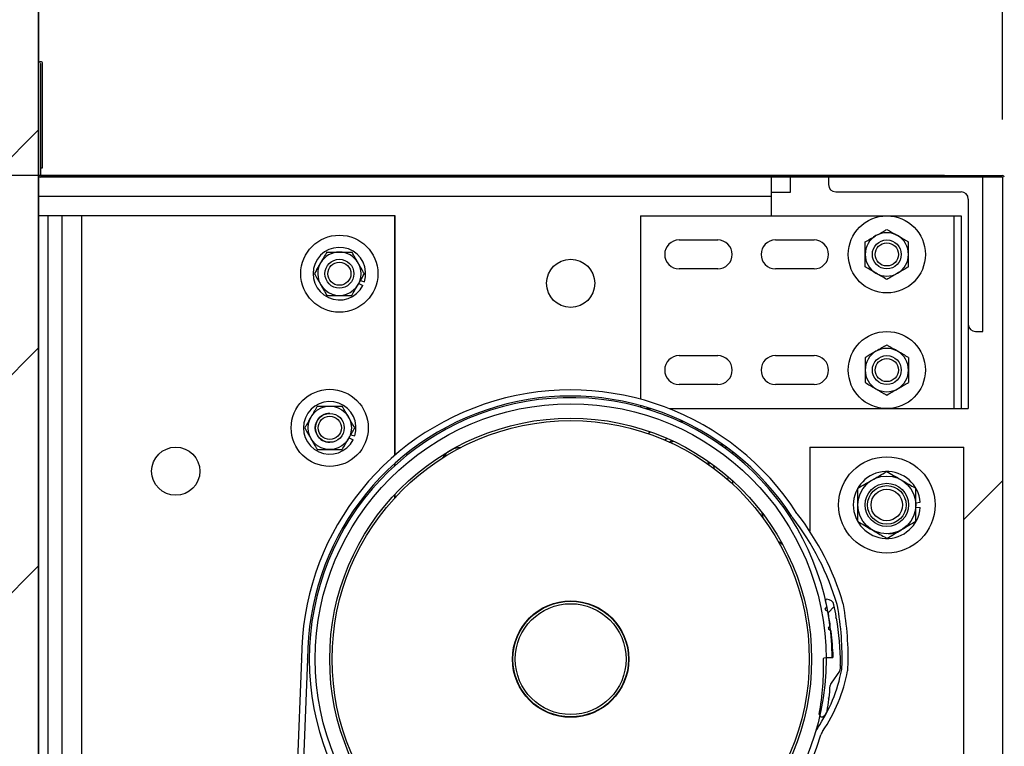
# Model space of a CAD drawing. Header units: inches. Extents: x 170 to 312, y 215 to 248.
# Tile 85 of 216: x 184.982 to 185.78, y 244.111 to 244.7. Entities that reach past the tile are written whole.
import ezdxf

# ---------------------------------------------------------------- set-up
doc = ezdxf.new("R2010")
doc.units = ezdxf.units.IN
doc.header["$LTSCALE"] = 0.25
doc.header["$MEASUREMENT"] = 0
doc.layers.add('ANNOTATIONS', color=1, linetype='Continuous')
doc.layers.add('STANDARD MOTOR LH', color=7, linetype='Continuous')
doc.styles.add('ARIAL', font='arial.ttf', dxfattribs={"height": 0.09375})
doc.dimstyles.new('STANDARD$0', dxfattribs={"dimtxt": 0.09375, "dimasz": 0.09375, "dimexe": 0.03125, "dimexo": 0.046875, "dimgap": 0.09, "dimtad": 0, "dimtih": 1, "dimtoh": 1, "dimdec": 4, "dimzin": 0, "dimdsep": 46, "dimtxsty": 'ARIAL', "dimcen": 0.09, "dimadec": 0, "dimazin": 0, "dimtfac": 1, "dimtdec": 4, "dimtofl": 0, "dimtmove": 0, "dimatfit": 1, "dimfxl": 1, "dimtolj": 1, "dimtzin": 0, "dimarcsym": 0})

# ---------------------------------------------------------------- blocks, each defined once
blk = doc.blocks.new('*D20')
at = {"layer": 'ANNOTATIONS', "color": 0, "lineweight": -2, "transparency": 16777216}
for p, q in [((183.89607, 244.75967), (183.89607, 244.85342)), ((183.89607, 244.85342), (183.98982, 244.85342)), ((184.95181, 244.66592), (183.86482, 244.66592)), ((185.73146, 244.57365), (183.86482, 244.57365)), ((183.89607, 244.4799), (183.89607, 244.38615))]:
    blk.add_line(p, q, dxfattribs=at)
at = {"layer": 'ANNOTATIONS', "color": 0, "transparency": 16777216}
for points in [[(183.88044, 244.75967), (183.91169, 244.75967), (183.89607, 244.66592)], [(183.88044, 244.4799), (183.91169, 244.4799), (183.89607, 244.57365)]]:
    blk.add_solid(points, dxfattribs=at)
at = {"layer": 'defpoints', "color": 0, "transparency": 16777216}
for p in [(184.99868, 244.66592), (183.89607, 244.57365), (185.77833, 244.57365)]:
    blk.add_point(p, dxfattribs=at)
at = {"layer": 'ANNOTATIONS', "color": 0, "transparency": 16777216, "insert": (184.23851, 244.85342), "char_height": 0.09375, "attachment_point": 5, "style": 'ARIAL'}
blk.add_mtext('\\A1;1 1/2"', dxfattribs=at)
blk = doc.blocks.new('*D31')
at = {"layer": 'ANNOTATIONS', "color": 0, "lineweight": -2, "transparency": 16777216}
for p, q in [((184.99561, 244.71122), (184.99561, 245.27512)), ((185.77833, 244.61905), (185.77833, 245.27512)), ((185.08936, 245.24387), (185.09946, 245.24387)), ((185.68458, 245.24387), (185.66968, 245.24387))]:
    blk.add_line(p, q, dxfattribs=at)
at = {"layer": 'ANNOTATIONS', "color": 0, "transparency": 16777216}
for points in [[(185.08936, 245.25949), (185.08936, 245.22824), (184.99561, 245.24387)], [(185.68458, 245.25949), (185.68458, 245.22824), (185.77833, 245.24387)]]:
    blk.add_solid(points, dxfattribs=at)
at = {"layer": 'defpoints', "color": 0, "transparency": 16777216}
for p in [(185.77833, 245.24387), (184.99561, 244.66435), (185.77833, 244.57217)]:
    blk.add_point(p, dxfattribs=at)
at = {"layer": 'ANNOTATIONS', "color": 0, "transparency": 16777216, "insert": (185.38457, 245.24387), "char_height": 0.09375, "attachment_point": 5, "style": 'ARIAL'}
blk.add_mtext('\\A1;12 3/4"', dxfattribs=at)
blk = doc.blocks.new('*D32')
at = {"layer": 'ANNOTATIONS', "color": 0, "lineweight": -2, "transparency": 16777216}
for p, q in [((185.82521, 244.57365), (186.22374, 244.57365)), ((186.19249, 244.4799), (186.19249, 244.32002)), ((186.19249, 243.8832), (186.19249, 244.04308)), ((185.82521, 243.78945), (186.22374, 243.78945))]:
    blk.add_line(p, q, dxfattribs=at)
at = {"layer": 'ANNOTATIONS', "color": 0, "transparency": 16777216}
for points in [[(186.17686, 244.4799), (186.20811, 244.4799), (186.19249, 244.57365)], [(186.17686, 243.8832), (186.20811, 243.8832), (186.19249, 243.78945)]]:
    blk.add_solid(points, dxfattribs=at)
at = {"layer": 'defpoints', "color": 0, "transparency": 16777216}
for p in [(185.77833, 244.57365), (185.77833, 243.78945), (186.19249, 243.78945)]:
    blk.add_point(p, dxfattribs=at)
at = {"layer": 'ANNOTATIONS', "color": 0, "transparency": 16777216, "insert": (186.19249, 244.18155), "char_height": 0.09375, "attachment_point": 5, "style": 'ARIAL'}
blk.add_mtext('\\A1;12 1/2"', dxfattribs=at)
blk = doc.blocks.new('*D33')
at = {"layer": 'ANNOTATIONS', "color": 0, "lineweight": -2, "transparency": 16777216}
for p, q in [((185.82668, 244.57365), (186.22374, 244.57365)), ((186.19249, 244.4799), (186.19249, 244.32002)), ((186.19249, 243.8832), (186.19249, 244.04308)), ((185.82521, 243.78945), (186.22374, 243.78945))]:
    blk.add_line(p, q, dxfattribs=at)
at = {"layer": 'ANNOTATIONS', "color": 0, "transparency": 16777216}
for points in [[(186.17686, 244.4799), (186.20811, 244.4799), (186.19249, 244.57365)], [(186.17686, 243.8832), (186.20811, 243.8832), (186.19249, 243.78945)]]:
    blk.add_solid(points, dxfattribs=at)
at = {"layer": 'defpoints', "color": 0, "transparency": 16777216}
for p in [(185.77981, 244.57365), (185.77833, 243.78945), (186.19249, 243.78945)]:
    blk.add_point(p, dxfattribs=at)
at = {"layer": 'ANNOTATIONS', "color": 0, "transparency": 16777216, "insert": (186.19249, 244.18155), "char_height": 0.09375, "attachment_point": 5, "style": 'ARIAL'}
blk.add_mtext('\\A1;12 1/2"', dxfattribs=at)
blk = doc.blocks.new('*D35')
at = {"layer": 'ANNOTATIONS', "color": 0, "lineweight": -2, "transparency": 16777216}
for p, q in [((185.82521, 244.57365), (186.65982, 244.57365)), ((186.62857, 244.4799), (186.62857, 243.97704)), ((186.62857, 243.19717), (186.62857, 243.70003)), ((185.04396, 243.10342), (186.65982, 243.10342))]:
    blk.add_line(p, q, dxfattribs=at)
at = {"layer": 'ANNOTATIONS', "color": 0, "transparency": 16777216}
for points in [[(186.61295, 244.4799), (186.6442, 244.4799), (186.62857, 244.57365)], [(186.61295, 243.19717), (186.6442, 243.19717), (186.62857, 243.10342)]]:
    blk.add_solid(points, dxfattribs=at)
at = {"layer": 'defpoints', "color": 0, "transparency": 16777216}
for p in [(185.77833, 244.57365), (186.62857, 244.57365), (184.99708, 243.10342)]:
    blk.add_point(p, dxfattribs=at)
at = {"layer": 'ANNOTATIONS', "color": 0, "transparency": 16777216, "insert": (186.62857, 243.83854), "char_height": 0.09375, "attachment_point": 5, "style": 'ARIAL'}
blk.add_mtext('\\A1;23 1/2"', dxfattribs=at)

msp = doc.modelspace()

# ---------------------------------------------------------------- hatches: boundary and pattern name
at = {"layer": 'STANDARD MOTOR LH'}
h = msp.add_hatch(dxfattribs=at)
h.set_pattern_fill('ANSI31', color=256, style=0)
h.set_pattern_definition([(45, (-0.30635, -11.93381), (-0.08838835, 0.08838835), [])])
edge = h.paths.add_edge_path()
edge.add_line((184.48146, 245.71433), (184.48146, 243.10342))
edge.add_line((184.48146, 243.10342), (184.99708, 243.10342))
edge.add_line((184.99708, 245.71433), (184.99708, 243.10342))
edge = h.paths.add_edge_path()
edge.add_line((184.43507, 245.71433), (184.72217, 245.71433))
edge.add_line((184.72217, 245.71433), (184.72217, 245.64563))
edge.add_line((184.72217, 245.64563), (184.76059, 245.77899))
edge.add_line((184.76059, 245.77899), (184.76059, 245.71433))
edge.add_line((184.76059, 245.71433), (185.05578, 245.71433))
h = msp.add_hatch(dxfattribs=at)
h.set_pattern_fill('ANSI38', color=256, style=0)
h.set_pattern_definition([(45, (183.14701, 226.17275), (-0.08838835, 0.08838835), []), (135, (183.14701, 226.17275), (-0.26516504, 0.08838835), [0.3125, -0.1875])])
edge = h.paths.add_edge_path(flags=0)
edge.add_arc((185.41462, 244.17604), 0.21875, -10.27123, 1.55849, ccw=False)
edge.add_arc((185.63178, 244.13669), 0.00195, 169.73019, 290.16651)
edge.add_arc((185.63044, 244.14035), 0.00586, 290.16786, 350.61117)
edge.add_arc((185.41462, 244.17604), 0.22461, 350.61117, 353.06275)
edge.add_line((185.63758, 244.14891), (185.63704, 244.1496))
edge.add_line((185.63704, 244.1496), (185.63773, 244.15015))
edge.add_arc((185.41462, 244.17604), 0.22461, 353.38092, 355.94315)
edge.add_arc((185.64256, 244.15987), 0.00391, 144.58538, 175.94315, ccw=False)
edge.add_line((185.63938, 244.16214), (185.64631, 244.17189))
edge.add_arc((185.64313, 244.17415), 0.00391, 324.58538, 359.52528)
edge.add_arc((185.41462, 244.17604), 0.23242, 359.52528, 360.0672)
edge.add_line((185.64704, 244.17632), (185.64641, 244.17694))
edge.add_line((185.64641, 244.17694), (185.64703, 244.17756))
edge.add_arc((185.41462, 244.17604), 0.23242, 0.37559, 9.56785)
edge.add_line((185.64381, 244.21467), (185.64309, 244.21518))
edge.add_line((185.64309, 244.21518), (185.6436, 244.2159))
edge.add_arc((185.41462, 244.17604), 0.23242, 9.87553, 12.26845)
edge.add_arc((185.63601, 244.22418), 0.00586, 12.26845, 91.33603)
edge.add_arc((185.63589, 244.22906), 0.000977, 91.33603, 193.47583)
edge.add_arc((185.41462, 244.17604), 0.22656, 12.34494, 13.47583, ccw=False)
edge.add_arc((185.63533, 244.22434), 0.000625, -33.27759, 12.34494, ccw=False)
edge.add_line((185.63585, 244.224), (185.63463, 244.22214))
edge.add_arc((185.63516, 244.2218), 0.000625, 146.72241, 236.72182)
edge.add_line((185.63481, 244.22128), (185.63667, 244.22005))
edge.add_arc((185.63633, 244.21953), 0.000625, 11.09851, 56.72182, ccw=False)
edge.add_arc((185.41462, 244.17604), 0.22656, 8.34495, 11.09851, ccw=False)
edge.add_arc((185.63816, 244.20883), 0.000625, -37.27826, 8.34495, ccw=False)
edge.add_line((185.63866, 244.20845), (185.63731, 244.20668))
edge.add_arc((185.63781, 244.2063), 0.000625, 142.72174, 232.72211)
edge.add_line((185.63743, 244.20581), (185.6392, 244.20446))
edge.add_arc((185.63882, 244.20396), 0.000625, 7.09848, 52.72211, ccw=False)
edge.add_arc((185.41462, 244.17604), 0.22656, 1.88019, 7.09848, ccw=False)
edge.add_arc((185.64043, 244.18345), 0.000625, -88.27838, 1.88019, ccw=False)
edge.add_line((185.64045, 244.18283), (185.63389, 244.18263))
edge.add_arc((185.63391, 244.18201), 0.000625, 91.72162, 181.55849)

# ---------------------------------------------------------------- linework, layer by layer
for p, q in [((184.99708, 240.10342), (184.99708, 245.71433)), ((184.99708, 245.71433), (184.99708, 243.10342)), ((184.99856, 244.66433), (184.99856, 244.57365)), ((184.9988, 244.57999), (184.9988, 244.66433)), ((185.00028, 244.57999), (185.00028, 244.66433)), ((184.9988, 244.57999), (185.00028, 244.57999)), ((185.77833, 244.57217), (184.99708, 244.57217)), ((184.99856, 244.57365), (185.77833, 244.57365)), ((185.59083, 244.57217), (185.59083, 244.54092)), ((185.60646, 244.56014), (185.60646, 244.57217)), ((185.63734, 244.57217), (185.63734, 244.56631)), ((185.76234, 244.44717), (185.76234, 244.57217)), ((185.77833, 244.57217), (185.77833, 243.79092)), ((185.59083, 244.55655), (184.99708, 244.55655)), ((185.59083, 244.56014), (185.60646, 244.56014)), ((185.6432, 244.56046), (185.74476, 244.56046)), ((185.75062, 244.5546), (185.75062, 244.38467)), ((185.28608, 244.54092), (184.99708, 244.54092)), ((185.00452, 244.54092), (185.00452, 243.66955)), ((185.01624, 243.79092), (185.01624, 244.54092)), ((185.03186, 244.54092), (185.03186, 243.79092)), ((185.28577, 244.34674), (185.28577, 244.54092)), ((185.28608, 244.34701), (185.28608, 244.54092)), ((185.48499, 244.54092), (185.48499, 244.39227)), ((185.48499, 244.54092), (185.74476, 244.54092)), ((185.7389, 244.54092), (185.7389, 244.38467)), ((185.74476, 244.54092), (185.74476, 244.38467)), ((185.51624, 244.52139), (185.54749, 244.52139)), ((185.59437, 244.52139), (185.62562, 244.52139)), ((185.54749, 244.49796), (185.51624, 244.49796)), ((185.62562, 244.49796), (185.59437, 244.49796)), ((185.25651, 244.48608), (185.25986, 244.48438)), ((185.25792, 244.48852), (185.26114, 244.48747)), ((185.75648, 244.44717), (185.76234, 244.44717)), ((185.51624, 244.42764), (185.54749, 244.42764)), ((185.59437, 244.42764), (185.62562, 244.42764)), ((185.54749, 244.40421), (185.51624, 244.40421)), ((185.62562, 244.40421), (185.59437, 244.40421)), ((185.48499, 244.38717), (185.48499, 244.38579)), ((185.48886, 244.38467), (185.49336, 244.38467)), ((185.49085, 244.38546), (185.49085, 244.38467)), ((185.50804, 244.38467), (185.75062, 244.38467)), ((185.51601, 244.37452), (185.51925, 244.37448)), ((185.49102, 244.36446), (185.49275, 244.36593)), ((185.2487, 244.36108), (185.25205, 244.35938)), ((185.2501, 244.36352), (185.25333, 244.36247)), ((185.50429, 244.35936), (185.50662, 244.36048)), ((185.50823, 244.35736), (185.51011, 244.35844)), ((185.54996, 244.35675), (185.55161, 244.35397)), ((185.55551, 244.35276), (185.55289, 244.35304)), ((185.55958, 244.34966), (185.55958, 244.34797)), ((185.62208, 244.35342), (185.74708, 244.35342)), ((185.62208, 244.35342), (185.62208, 244.28526)), ((185.74708, 244.00967), (185.74708, 244.35342)), ((185.28577, 244.33839), (185.28577, 244.34018)), ((185.28608, 244.33868), (185.28608, 244.34046)), ((185.54064, 244.33852), (185.54064, 244.34106)), ((185.54415, 244.33882), (185.54434, 244.33624)), ((185.55958, 244.32619), (185.55958, 244.32354)), ((185.77833, 244.32608), (185.74708, 244.29483)), ((185.28577, 244.31218), (185.28577, 244.31505)), ((185.28608, 244.31252), (185.28608, 244.31538)), ((185.70802, 244.30839), (185.71166, 244.30868)), ((185.70802, 244.3047), (185.71166, 244.30442)), ((185.63463, 244.22214), (185.63585, 244.224)), ((185.63667, 244.22005), (185.63481, 244.22128)), ((185.6436, 244.2159), (185.64309, 244.21518)), ((185.64309, 244.21518), (185.64381, 244.21467)), ((185.63731, 244.20668), (185.63866, 244.20845)), ((185.6392, 244.20446), (185.63743, 244.20581)), ((185.64435, 244.21131), (185.64435, 244.21131)), ((185.21013, 244.18164), (185.17293, 243.26117)), ((185.21505, 244.18145), (185.17785, 243.26117)), ((185.63389, 244.18263), (185.64045, 244.18283)), ((185.63536, 244.18279), (185.64028, 244.18282)), ((185.64704, 244.17756), (185.64641, 244.17694)), ((185.64641, 244.17694), (185.64704, 244.17632)), ((185.64631, 244.17189), (185.63938, 244.16214)), ((185.63773, 244.15015), (185.63704, 244.1496)), ((185.63704, 244.1496), (185.63758, 244.14891)), ((185.63715, 244.14553), (185.63715, 244.14553))]:
    msp.add_line(p, q, dxfattribs=at)
at = {"layer": 'STANDARD MOTOR LH', "flags": 128}
for points in [[(185.50882, 244.35736), (185.51113, 244.35811), (185.51159, 244.35823)], [(185.54035, 244.33916), (185.53984, 244.34154), (185.53971, 244.34199)], [(185.55581, 244.32953), (185.55572, 244.32896), (185.5554, 244.3273)], [(185.58466, 244.29534), (185.58464, 244.2954), (185.58356, 244.30009)], [(185.60032, 244.27411), (185.59743, 244.27625), (185.59645, 244.27708)]]:
    msp.add_lwpolyline(points, dxfattribs=at)
at = {"layer": 'STANDARD MOTOR LH'}
for centre, radius in [((185.68458, 244.50967), 0.03125), ((185.24083, 244.49405), 0.03125), ((185.68458, 244.50967), 0.01172), ((185.68458, 244.50967), 0.00939), ((185.24083, 244.49405), 0.01172), ((185.24083, 244.49405), 0.00939), ((185.42833, 244.48624), 0.01953), ((185.68458, 244.41592), 0.03125), ((185.68458, 244.41592), 0.01172), ((185.68458, 244.41592), 0.00939), ((185.23302, 244.36905), 0.03125), ((185.42833, 244.18155), 0.20703), ((185.23302, 244.36905), 0.01756), ((185.23308, 244.36905), 0.01172), ((185.23308, 244.36905), 0.00939), ((185.42833, 244.18155), 0.19531), ((185.42833, 244.18155), 0.19336), ((185.10822, 244.33389), 0.01953), ((185.68458, 244.30655), 0.03906), ((185.68458, 244.30655), 0.02344), ((185.68458, 244.30655), 0.01758), ((185.68458, 244.30655), 0.01563), ((185.68458, 244.30655), 0.01276), ((185.42833, 244.18155), 0.04719), ((185.42833, 244.18155), 0.04688), ((185.42833, 244.18155), 0.04492)]:
    msp.add_circle(centre, radius, dxfattribs=at)
for centre, radius, start, end in [((184.99868, 244.66433), 0.0016, 0, 180), ((184.99868, 244.66433), 0.000123, 0, 180), ((184.99856, 244.57365), 0.00148, 180, 270), ((185.77833, 244.57217), 0.00148, 0, 90), ((185.6432, 244.56631), 0.00586, 180, 270), ((185.74476, 244.5546), 0.00586, 0, 90), ((185.68458, 244.50967), 0.01756, 120, 239.99999), ((185.68458, 244.50967), 0.01756, 60, 120), ((185.68458, 244.50967), 0.01756, 300, 60.00001), ((185.51624, 244.50967), 0.01172, 90, 270), ((185.54749, 244.50967), 0.01172, 270, 90), ((185.59437, 244.50967), 0.01172, 90, 270), ((185.62562, 244.50967), 0.01172, 270, 90), ((185.24083, 244.49405), 0.02134, 342.05172, 333.05172), ((185.24083, 244.49405), 0.01756, 30, 150.00001), ((185.24083, 244.49405), 0.01756, 150, 30), ((185.68458, 244.50967), 0.01756, 240, 300), ((185.75648, 244.45303), 0.00586, 180, 270), ((185.68458, 244.41592), 0.01756, 120, 239.99999), ((185.68458, 244.41592), 0.01756, 60, 120), ((185.68458, 244.41592), 0.01756, 300, 60.00001), ((185.51624, 244.41592), 0.01172, 90, 270), ((185.54749, 244.41592), 0.01172, 270, 90), ((185.59437, 244.41592), 0.01172, 90, 270), ((185.62562, 244.41592), 0.01172, 270, 90), ((185.42833, 244.18155), 0.2182, 32.79648, 179.97526), ((185.68458, 244.41592), 0.01756, 240, 300), ((185.23302, 244.36905), 0.02134, 342.05172, 333.05172), ((185.42833, 244.18155), 0.21328, 32.79648, 179.97526), ((185.42833, 244.18155), 0.21195, 0.34441, 343.1474), ((185.23302, 244.36905), 0.01172, 90, 270.14014), ((185.33947, 244.33547), 0.01758, 91.46319, 148.53681), ((185.68458, 244.30655), 0.02716, 4.4994, 355.50026), ((185.62053, 244.30539), 0.01536, 212.79648, 217.73461), ((185.43975, 244.1655), 0.21322, 16.44603, 37.73461), ((185.62053, 244.30539), 0.01044, 212.79648, 217.73461), ((185.43975, 244.1655), 0.21814, 16.44603, 37.73461), ((185.68458, 244.30655), 0.02344, 273.34701, 300), ((185.63589, 244.22906), 0.000977, 91.33603, 193.47583), ((185.41462, 244.17604), 0.22656, 12.34494, 13.47583), ((185.63601, 244.22418), 0.00586, 12.26845, 91.33603), ((185.63516, 244.2218), 0.000625, 146.72241, 236.72182), ((185.63533, 244.22434), 0.000625, 326.72241, 12.34494), ((185.41462, 244.17604), 0.23242, 9.87553, 12.26845), ((185.63424, 244.22291), 0.01044, 10.44437, 16.44603), ((185.41702, 244.18287), 0.23132, 357.95753, 10.44437), ((185.63424, 244.22291), 0.01536, 10.44437, 16.44603), ((185.41702, 244.18287), 0.23624, 357.95753, 10.44437), ((185.63633, 244.21953), 0.000625, 11.09851, 56.72182), ((185.41462, 244.17604), 0.22656, 8.34495, 11.09851), ((185.41462, 244.17604), 0.23242, 0.37559, 9.56785), ((185.63781, 244.2063), 0.000625, 142.72174, 232.72211), ((185.63816, 244.20883), 0.000625, 322.72174, 8.34495), ((185.63882, 244.20396), 0.000625, 7.09848, 52.72211), ((185.41462, 244.17604), 0.22656, 1.88019, 7.09848), ((185.19969, 244.18165), 0.01044, 359.27614, 359.97526), ((185.19969, 244.18165), 0.01536, 359.27614, 359.97526), ((185.41462, 244.17604), 0.21875, 349.72877, 1.55849), ((185.63391, 244.18201), 0.000625, 91.72162, 181.55849), ((185.64043, 244.18345), 0.000625, 271.72162, 1.88019), ((185.52262, 244.19712), 0.12768, 325.9743, 349.12583), ((185.64313, 244.17415), 0.00391, 324.58538, 359.52528), ((185.41462, 244.17604), 0.23242, 359.52528, 0.0672), ((185.63776, 244.175), 0.01044, 349.12583, 357.95753), ((185.63776, 244.175), 0.01536, 349.12583, 357.95753), ((185.52262, 244.19712), 0.1326, 325.9743, 349.12583), ((185.41462, 244.17604), 0.22461, 353.38092, 355.94315), ((185.64256, 244.15987), 0.00391, 144.58538, 175.94315), ((185.41462, 244.17604), 0.22461, 350.61117, 353.06275), ((185.63178, 244.13669), 0.00195, 169.73019, 290.16651), ((185.63044, 244.14035), 0.00586, 290.16786, 350.61117), ((185.64117, 244.11708), 0.01536, 145.9743, 163.1474), ((185.64117, 244.11708), 0.01044, 145.9743, 163.1474)]:
    msp.add_arc(centre, radius, start, end, dxfattribs=at)
for points, knots in [([(185.66702, 244.51981), (185.66838, 244.5206), (185.67116, 244.52221), (185.6742, 244.52396), (185.67576, 244.52486), (185.6758, 244.52488)], [0, 0, 0, 0, 0.483959, 0.985632, 1, 1, 1, 1]), ([(185.6758, 244.52488), (185.67703, 244.52559), (185.67953, 244.52704), (185.68244, 244.52872), (185.6841, 244.52967), (185.68458, 244.52995)], [0, 0, 0, 0, 0.405747, 0.826139, 1, 1, 1, 1]), ([(185.68458, 244.52995), (185.68595, 244.52917), (185.68873, 244.52756), (185.69176, 244.52581), (185.69332, 244.52491), (185.69336, 244.52488)], [0, 0, 0, 0, 0.484053, 0.985632, 1, 1, 1, 1]), ([(185.69336, 244.52488), (185.69459, 244.52418), (185.69709, 244.52273), (185.7, 244.52105), (185.70166, 244.52009), (185.70214, 244.51981)], [0, 0, 0, 0, 0.40572, 0.826139, 1, 1, 1, 1]), ([(185.66702, 244.50967), (185.66702, 244.5099), (185.66702, 244.51273), (185.66702, 244.51621), (185.66702, 244.51921), (185.66702, 244.51981)], [0, 0, 0, 0, 0.065993, 0.812917, 1, 1, 1, 1]), ([(185.70214, 244.50967), (185.70214, 244.5099), (185.70214, 244.51273), (185.70214, 244.51621), (185.70214, 244.51921), (185.70214, 244.51981)], [0, 0, 0, 0, 0.065993, 0.812917, 1, 1, 1, 1]), ([(185.23069, 244.51161), (185.22991, 244.51025), (185.2283, 244.50747), (185.22655, 244.50443), (185.22565, 244.50287), (185.22562, 244.50283)], [0, 0, 0, 0, 0.4840327, 0.9856318, 1, 1, 1, 1]), ([(185.23069, 244.51161), (185.23155, 244.51161), (185.23477, 244.51161), (185.23827, 244.51161), (185.24083, 244.51161)], [0, 0, 0, 0, 0.266112, 1, 1, 1, 1]), ([(185.24083, 244.51161), (185.24106, 244.51161), (185.24389, 244.51161), (185.24737, 244.51161), (185.25037, 244.51161), (185.25097, 244.51161)], [0, 0, 0, 0, 0.066046, 0.812822, 1, 1, 1, 1]), ([(185.25604, 244.50283), (185.25533, 244.50406), (185.25389, 244.50656), (185.25221, 244.50947), (185.25125, 244.51113), (185.25097, 244.51161)], [0, 0, 0, 0, 0.405748, 0.82612, 1, 1, 1, 1]), ([(185.66702, 244.49953), (185.66702, 244.50039), (185.66702, 244.50361), (185.66702, 244.50711), (185.66702, 244.50967)], [0, 0, 0, 0, 0.266165, 1, 1, 1, 1]), ([(185.70214, 244.49953), (185.70214, 244.50039), (185.70214, 244.50361), (185.70214, 244.50711), (185.70214, 244.50967)], [0, 0, 0, 0, 0.266165, 1, 1, 1, 1]), ([(185.22562, 244.50283), (185.22491, 244.5016), (185.22347, 244.4991), (185.22179, 244.49619), (185.22083, 244.49453), (185.22055, 244.49405)], [0, 0, 0, 0, 0.405748, 0.826113, 1, 1, 1, 1]), ([(185.26111, 244.49405), (185.26032, 244.49541), (185.25872, 244.49819), (185.25697, 244.50123), (185.25607, 244.50279), (185.25604, 244.50283)], [0, 0, 0, 0, 0.4840327, 0.9856318, 1, 1, 1, 1]), ([(185.6758, 244.49446), (185.67457, 244.49517), (185.67207, 244.49662), (185.66916, 244.4983), (185.66751, 244.49925), (185.66702, 244.49953)], [0, 0, 0, 0, 0.40572, 0.826139, 1, 1, 1, 1]), ([(185.70214, 244.49953), (185.70078, 244.49875), (185.698, 244.49714), (185.69497, 244.49539), (185.69341, 244.49449), (185.69336, 244.49446)], [0, 0, 0, 0, 0.483959, 0.985632, 1, 1, 1, 1]), ([(185.22055, 244.49405), (185.22134, 244.49269), (185.22294, 244.48991), (185.2247, 244.48687), (185.2256, 244.48531), (185.22562, 244.48527)], [0, 0, 0, 0, 0.483955, 0.985633, 1, 1, 1, 1]), ([(185.25604, 244.48527), (185.25675, 244.4865), (185.25819, 244.489), (185.25987, 244.4919), (185.26083, 244.49356), (185.26111, 244.49405)], [0, 0, 0, 0, 0.405675, 0.826075, 1, 1, 1, 1]), ([(185.68458, 244.48939), (185.68322, 244.49018), (185.68044, 244.49179), (185.6774, 244.49354), (185.67584, 244.49444), (185.6758, 244.49446)], [0, 0, 0, 0, 0.483959, 0.985632, 1, 1, 1, 1]), ([(185.69336, 244.49446), (185.69214, 244.49376), (185.68964, 244.49231), (185.68673, 244.49063), (185.68507, 244.48968), (185.68458, 244.48939)], [0, 0, 0, 0, 0.405747, 0.826139, 1, 1, 1, 1]), ([(185.22562, 244.48527), (185.22633, 244.48404), (185.22778, 244.48154), (185.22945, 244.47863), (185.23041, 244.47697), (185.23069, 244.47649)], [0, 0, 0, 0, 0.405701, 0.826067, 1, 1, 1, 1]), ([(185.25097, 244.47649), (185.25176, 244.47785), (185.25336, 244.48063), (185.25512, 244.48367), (185.25602, 244.48522), (185.25604, 244.48527)], [0, 0, 0, 0, 0.483978, 0.985632, 1, 1, 1, 1]), ([(185.23069, 244.47649), (185.23155, 244.47649), (185.23477, 244.47649), (185.23827, 244.47649), (185.24083, 244.47649)], [0, 0, 0, 0, 0.266112, 1, 1, 1, 1]), ([(185.24083, 244.47649), (185.24106, 244.47649), (185.24389, 244.47649), (185.24737, 244.47649), (185.25037, 244.47649), (185.25097, 244.47649)], [0, 0, 0, 0, 0.066046, 0.812822, 1, 1, 1, 1]), ([(185.68458, 244.4362), (185.68322, 244.43542), (185.68044, 244.43381), (185.6774, 244.43206), (185.67584, 244.43116), (185.6758, 244.43113)], [0, 0, 0, 0, 0.483959, 0.985632, 1, 1, 1, 1]), ([(185.69336, 244.43113), (185.69214, 244.43184), (185.68964, 244.43329), (185.68673, 244.43497), (185.68507, 244.43592), (185.68458, 244.4362)], [0, 0, 0, 0, 0.405747, 0.826139, 1, 1, 1, 1]), ([(185.6758, 244.43113), (185.67457, 244.43043), (185.67207, 244.42898), (185.66916, 244.4273), (185.66751, 244.42634), (185.66702, 244.42606)], [0, 0, 0, 0, 0.40572, 0.826139, 1, 1, 1, 1]), ([(185.70214, 244.42606), (185.70078, 244.42685), (185.698, 244.42846), (185.69497, 244.43021), (185.69341, 244.43111), (185.69336, 244.43113)], [0, 0, 0, 0, 0.483959, 0.985632, 1, 1, 1, 1]), ([(185.66702, 244.42606), (185.66702, 244.42521), (185.66702, 244.42198), (185.66702, 244.41849), (185.66702, 244.41592)], [0, 0, 0, 0, 0.266165, 1, 1, 1, 1]), ([(185.70214, 244.42606), (185.70214, 244.42521), (185.70214, 244.42198), (185.70214, 244.41849), (185.70214, 244.41592)], [0, 0, 0, 0, 0.266165, 1, 1, 1, 1]), ([(185.66702, 244.41592), (185.66702, 244.41569), (185.66702, 244.41286), (185.66702, 244.40939), (185.66702, 244.40639), (185.66702, 244.40578)], [0, 0, 0, 0, 0.065993, 0.812917, 1, 1, 1, 1]), ([(185.70214, 244.41592), (185.70214, 244.41569), (185.70214, 244.41286), (185.70214, 244.40939), (185.70214, 244.40639), (185.70214, 244.40578)], [0, 0, 0, 0, 0.065993, 0.812917, 1, 1, 1, 1]), ([(185.66702, 244.40578), (185.66838, 244.405), (185.67116, 244.40339), (185.6742, 244.40164), (185.67576, 244.40074), (185.6758, 244.40071)], [0, 0, 0, 0, 0.483959, 0.985632, 1, 1, 1, 1]), ([(185.69336, 244.40071), (185.69459, 244.40142), (185.69709, 244.40287), (185.7, 244.40455), (185.70166, 244.4055), (185.70214, 244.40578)], [0, 0, 0, 0, 0.40572, 0.826139, 1, 1, 1, 1]), ([(185.6758, 244.40071), (185.67703, 244.40001), (185.67953, 244.39856), (185.68244, 244.39688), (185.6841, 244.39593), (185.68458, 244.39564)], [0, 0, 0, 0, 0.405747, 0.826139, 1, 1, 1, 1]), ([(185.68458, 244.39564), (185.68595, 244.39643), (185.68873, 244.39804), (185.69176, 244.39979), (185.69332, 244.40069), (185.69336, 244.40071)], [0, 0, 0, 0, 0.484053, 0.985632, 1, 1, 1, 1]), ([(185.22288, 244.38661), (185.22209, 244.38525), (185.22049, 244.38247), (185.21875, 244.37943), (185.21784, 244.37787), (185.21781, 244.37783)], [0, 0, 0, 0, 0.483978, 0.985575, 1, 1, 1, 1]), ([(185.22288, 244.38661), (185.22374, 244.38661), (185.22696, 244.38661), (185.23046, 244.38661), (185.23302, 244.38661)], [0, 0, 0, 0, 0.266219, 1, 1, 1, 1]), ([(185.23302, 244.38661), (185.23325, 244.38661), (185.23608, 244.38661), (185.23956, 244.38661), (185.24256, 244.38661), (185.24316, 244.38661)], [0, 0, 0, 0, 0.066046, 0.812928, 1, 1, 1, 1]), ([(185.24823, 244.37783), (185.24752, 244.37906), (185.24608, 244.38156), (185.2444, 244.38447), (185.24344, 244.38613), (185.24316, 244.38661)], [0, 0, 0, 0, 0.405748, 0.826113, 1, 1, 1, 1]), ([(185.21781, 244.37783), (185.2171, 244.3766), (185.21566, 244.3741), (185.21398, 244.37119), (185.21302, 244.36953), (185.21274, 244.36905)], [0, 0, 0, 0, 0.405694, 0.826067, 1, 1, 1, 1]), ([(185.2533, 244.36905), (185.25251, 244.37041), (185.25091, 244.37319), (185.24915, 244.37623), (185.24825, 244.37779), (185.24823, 244.37783)], [0, 0, 0, 0, 0.483978, 0.985632, 1, 1, 1, 1]), ([(185.21274, 244.36905), (185.21353, 244.36768), (185.21513, 244.36491), (185.21689, 244.36187), (185.21779, 244.36031), (185.21781, 244.36027)], [0, 0, 0, 0, 0.4840327, 0.9856318, 1, 1, 1, 1]), ([(185.24823, 244.36027), (185.24894, 244.3615), (185.25038, 244.364), (185.25206, 244.3669), (185.25302, 244.36856), (185.2533, 244.36905)], [0, 0, 0, 0, 0.405748, 0.82612, 1, 1, 1, 1]), ([(185.21781, 244.36027), (185.21852, 244.35904), (185.21996, 244.35654), (185.22164, 244.35363), (185.2226, 244.35197), (185.22288, 244.35149)], [0, 0, 0, 0, 0.4057471, 0.8261649, 1, 1, 1, 1]), ([(185.24316, 244.35149), (185.24395, 244.35285), (185.24555, 244.35563), (185.24731, 244.35867), (185.2482, 244.36022), (185.24823, 244.36027)], [0, 0, 0, 0, 0.4840327, 0.9856318, 1, 1, 1, 1]), ([(185.22288, 244.35149), (185.22374, 244.35149), (185.22696, 244.35149), (185.23046, 244.35149), (185.23302, 244.35149)], [0, 0, 0, 0, 0.266219, 1, 1, 1, 1]), ([(185.23302, 244.35149), (185.23325, 244.35149), (185.23608, 244.35149), (185.23956, 244.35149), (185.24256, 244.35149), (185.24316, 244.35149)], [0, 0, 0, 0, 0.066046, 0.812928, 1, 1, 1, 1]), ([(185.67286, 244.32685), (185.6745, 244.32779), (185.67784, 244.32972), (185.68173, 244.33196), (185.68394, 244.33324), (185.68458, 244.33361)], [0, 0, 0, 0, 0.406324, 0.827252, 1, 1, 1, 1]), ([(185.68458, 244.33361), (185.6864, 244.33256), (185.69011, 244.33042), (185.69417, 244.32808), (185.69625, 244.32688), (185.6963, 244.32685)], [0, 0, 0, 0, 0.4843425, 0.9863147, 1, 1, 1, 1]), ([(185.66114, 244.32008), (185.66297, 244.32113), (185.66668, 244.32328), (185.67073, 244.32561), (185.67281, 244.32681), (185.67286, 244.32685)], [0, 0, 0, 0, 0.4843425, 0.9863147, 1, 1, 1, 1]), ([(185.6963, 244.32685), (185.69794, 244.3259), (185.70128, 244.32397), (185.70517, 244.32173), (185.70738, 244.32045), (185.70802, 244.32008)], [0, 0, 0, 0, 0.406295, 0.827264, 1, 1, 1, 1]), ([(185.66114, 244.30655), (185.66114, 244.30686), (185.66114, 244.30889), (185.66114, 244.31267), (185.66114, 244.31685), (185.66114, 244.31928), (185.66114, 244.32008)], [0, 0, 0, 0, 0.066506, 0.435266, 0.81456, 1, 1, 1, 1]), ([(185.70802, 244.30655), (185.70802, 244.30686), (185.70802, 244.30889), (185.70802, 244.31267), (185.70802, 244.31685), (185.70802, 244.31928), (185.70802, 244.32008)], [0, 0, 0, 0, 0.066506, 0.435266, 0.81456, 1, 1, 1, 1]), ([(185.66114, 244.29302), (185.66114, 244.29416), (185.66114, 244.29687), (185.66114, 244.30139), (185.66114, 244.30482), (185.66114, 244.30655)], [0, 0, 0, 0, 0.2654548, 0.6280536, 1, 1, 1, 1]), ([(185.70802, 244.29302), (185.70802, 244.29416), (185.70802, 244.29687), (185.70802, 244.30139), (185.70802, 244.30482), (185.70802, 244.30655)], [0, 0, 0, 0, 0.2654548, 0.6280536, 1, 1, 1, 1]), ([(185.66114, 244.29302), (185.66297, 244.29197), (185.66668, 244.28982), (185.67073, 244.28748), (185.67281, 244.28628), (185.67286, 244.28625)], [0, 0, 0, 0, 0.4843425, 0.9863147, 1, 1, 1, 1]), ([(185.70802, 244.29302), (185.7062, 244.29197), (185.70249, 244.28982), (185.69843, 244.28748), (185.69636, 244.28628), (185.6963, 244.28625)], [0, 0, 0, 0, 0.4843425, 0.9863147, 1, 1, 1, 1]), ([(185.67286, 244.28625), (185.6745, 244.2853), (185.67784, 244.28338), (185.68173, 244.28113), (185.68394, 244.27986), (185.68458, 244.27949)], [0, 0, 0, 0, 0.406324, 0.827252, 1, 1, 1, 1]), ([(185.68458, 244.27949), (185.6864, 244.28054), (185.69011, 244.28268), (185.69417, 244.28502), (185.69625, 244.28622), (185.6963, 244.28625)], [0, 0, 0, 0, 0.4843425, 0.9863147, 1, 1, 1, 1])]:
    msp.add_open_spline(points, degree=3, knots=knots, dxfattribs=at)

# ---------------------------------------------------------------- dimensions: what is measured, and where the dimension line sits
at = {"layer": 'ANNOTATIONS'}
dim = msp.add_linear_dim(base=(185.77833, 245.24387), p1=(184.99561, 244.66435), p2=(185.77833, 244.57217), text='12 3/4"', dimstyle='STANDARD$0', dxfattribs=at)
dim.commit()
dim.dimension.update_dxf_attribs({"geometry": '*D31', "text_midpoint": (185.38457, 245.24387), "dimtype": 160})
for base, p1, p2, text, picture, middle in [((183.89607, 244.57365), (184.99868, 244.66592), (185.77833, 244.57365), '1 1/2"', '*D20', (184.23851, 244.85342)), ((186.62857, 244.57365), (184.99708, 243.10342), (185.77833, 244.57365), '23 1/2"', '*D35', (186.62857, 243.83854)), ((186.19249, 243.78945), (185.77833, 244.57365), (185.77833, 243.78945), '12 1/2"', '*D32', (186.19249, 244.18155)), ((186.19249, 243.78945), (185.77981, 244.57365), (185.77833, 243.78945), '12 1/2"', '*D33', (186.19249, 244.18155))]:
    dim = msp.add_linear_dim(base=base, p1=p1, p2=p2, angle=90, text=text, dimstyle='STANDARD$0', dxfattribs=at)
    dim.commit()
    dim.dimension.update_dxf_attribs({"geometry": picture, "text_midpoint": middle, "dimtype": 160})

doc.saveas('drawing.dxf')
